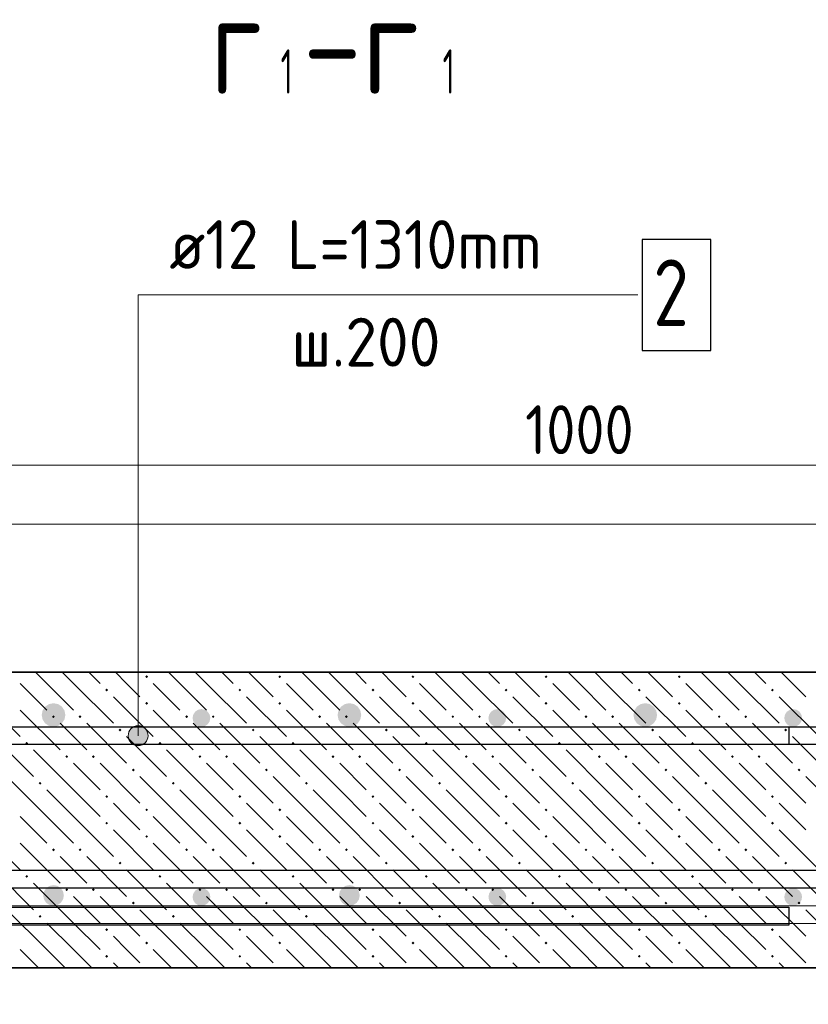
# Model space of a CAD drawing. Header units: millimetres. Extents: x 0 to 42000, y 0 to 29700.
# Tile 10 of 25: x 11337 to 14891, y 18137 to 22575. Entities that reach past the tile are written whole.
import ezdxf

# ---------------------------------------------------------------- set-up
doc = ezdxf.new("R2010")
doc.units = ezdxf.units.MM
for name, color, linetype, lineweight in [('Standard', 7, 'Continuous', 25), ('ДОП Верх по У', 7, 'Continuous', 18), ('ЖБ Перекрытие верхний уровень', 7, 'Continuous', 18), ('Обрамление П-обр. равн.', 7, 'Continuous', 25), ('Размерная линия_ общее', 7, 'Continuous', 13), ('Ребро вкладыша арматура S1', 7, 'Continuous', 25), ('Фоновоя арматура Х1', 7, 'Continuous', 25)]:
    doc.layers.add(name, color=color, linetype=linetype, lineweight=lineweight)
doc.styles.add('ISOCPEUR', font='txt')

msp = doc.modelspace()

# ---------------------------------------------------------------- hatches: boundary and pattern name
at = {"linetype": 'Continuous', "lineweight": 25, "transparency": 33554687}
for points in [[(11536.3, 18627.7), (11532.8, 18645.5), (11522.7, 18660.7), (11507.5, 18670.8), (11489.7, 18674.3), (11471.8, 18670.8), (11456.7, 18660.7), (11446.6, 18645.5), (11443, 18627.7), (11446.6, 18609.8), (11456.7, 18594.7), (11471.8, 18584.5), (11489.7, 18581), (11507.5, 18584.5), (11522.7, 18594.7), (11532.8, 18609.8)], [(12869.7, 18627.7), (12866.1, 18645.5), (12856, 18660.7), (12840.9, 18670.8), (12823, 18674.3), (12805.1, 18670.8), (12790, 18660.7), (12779.9, 18645.5), (12776.3, 18627.7), (12779.9, 18609.8), (12790, 18594.7), (12805.1, 18584.5), (12823, 18581), (12840.9, 18584.5), (12856, 18594.7), (12866.1, 18609.8)]]:
    msp.add_hatch(color=7, dxfattribs=at).paths.add_polyline_path(points)
at = {"layer": 'Standard', "linetype": 'Continuous', "lineweight": 13, "transparency": 33554687}
for points in [[(11825.9, 19347.7), (11915.9, 19347.7), (11909.6, 19370.2)], [(11825.9, 19347.7), (11909.6, 19370.2), (11832.2, 19370.2)], [(11832.2, 19370.2), (11909.6, 19370.2), (11893.4, 19386.4)], [(11832.2, 19370.2), (11893.4, 19386.4), (11848.4, 19386.4)], [(11848.4, 19386.4), (11893.4, 19386.4), (11870.9, 19392.7)], [(11832.2, 19325.2), (11915.9, 19347.7), (11825.9, 19347.7)], [(11832.2, 19325.2), (11909.6, 19325.2), (11915.9, 19347.7)], [(11848.4, 19309), (11909.6, 19325.2), (11832.2, 19325.2)], [(11848.4, 19309), (11893.4, 19309), (11909.6, 19325.2)], [(11893.4, 19309), (11848.4, 19309), (11870.9, 19302.7)]]:
    msp.add_hatch(color=7, dxfattribs=at).paths.add_polyline_path(points)
at = {"layer": 'ДОП Верх по У', "linetype": 'Continuous', "lineweight": 25, "transparency": 33554687}
for points in [[(11543, 19441), (11538.9, 19461.4), (11527.4, 19478.7), (11510.1, 19490.3), (11489.7, 19494.3), (11469.3, 19490.3), (11452, 19478.7), (11440.4, 19461.4), (11436.3, 19441), (11440.4, 19420.6), (11452, 19403.3), (11469.3, 19391.7), (11489.7, 19387.7), (11510.1, 19391.7), (11527.4, 19403.3), (11538.9, 19420.6)], [(12876.3, 19441), (12872.3, 19461.4), (12860.7, 19478.7), (12843.4, 19490.3), (12823, 19494.3), (12802.6, 19490.3), (12785.3, 19478.7), (12773.7, 19461.4), (12769.7, 19441), (12773.7, 19420.6), (12785.3, 19403.3), (12802.6, 19391.7), (12823, 19387.7), (12843.4, 19391.7), (12860.7, 19403.3), (12872.3, 19420.6)], [(14209.7, 19441), (14205.6, 19461.4), (14194, 19478.7), (14176.7, 19490.3), (14156.3, 19494.3), (14135.9, 19490.3), (14118.6, 19478.7), (14107.1, 19461.4), (14103, 19441), (14107.1, 19420.6), (14118.6, 19403.3), (14135.9, 19391.7), (14156.3, 19387.7), (14176.7, 19391.7), (14194, 19403.3), (14205.6, 19420.6)]]:
    msp.add_hatch(color=7, dxfattribs=at).paths.add_polyline_path(points)
at = {"layer": 'ЖБ Перекрытие верхний уровень', "linetype": 'Continuous', "lineweight": 18, "transparency": 33554687}
for points in [[(11902.8, 19613.5), (11909.3, 19620), (11915.8, 19613.5), (11909.3, 19607)], [(12502.8, 19613.5), (12509.3, 19620), (12515.8, 19613.5), (12509.3, 19607)], [(13102.8, 19613.5), (13109.3, 19620), (13115.8, 19613.5), (13109.3, 19607)], [(13702.8, 19613.5), (13709.3, 19620), (13715.8, 19613.5), (13709.3, 19607)], [(14302.8, 19613.5), (14309.3, 19620), (14315.8, 19613.5), (14309.3, 19607)], [(11722.8, 19553.5), (11729.3, 19560), (11735.8, 19553.5), (11729.3, 19547)], [(12322.8, 19553.5), (12329.3, 19560), (12335.8, 19553.5), (12329.3, 19547)], [(12922.8, 19553.5), (12929.3, 19560), (12935.8, 19553.5), (12929.3, 19547)], [(13522.8, 19553.5), (13529.3, 19560), (13535.8, 19553.5), (13529.3, 19547)], [(14122.8, 19553.5), (14129.3, 19560), (14135.8, 19553.5), (14129.3, 19547)], [(14722.8, 19553.5), (14729.3, 19560), (14735.8, 19553.5), (14729.3, 19547)], [(11902.8, 19493.5), (11909.3, 19500), (11915.8, 19493.5), (11909.3, 19487)], [(12502.8, 19493.5), (12509.3, 19500), (12515.8, 19493.5), (12509.3, 19487)], [(13102.8, 19493.5), (13109.3, 19500), (13115.8, 19493.5), (13109.3, 19487)], [(13702.8, 19493.5), (13709.3, 19500), (13715.8, 19493.5), (13709.3, 19487)], [(14302.8, 19493.5), (14309.3, 19500), (14315.8, 19493.5), (14309.3, 19487)], [(11482.8, 19433.5), (11489.3, 19440), (11495.8, 19433.5), (11489.3, 19427)], [(11602.8, 19433.5), (11609.3, 19440), (11615.8, 19433.5), (11609.3, 19427)], [(12082.8, 19433.5), (12089.3, 19440), (12095.8, 19433.5), (12089.3, 19427)], [(12202.8, 19433.5), (12209.3, 19440), (12215.8, 19433.5), (12209.3, 19427)], [(12682.8, 19433.5), (12689.3, 19440), (12695.8, 19433.5), (12689.3, 19427)], [(12802.8, 19433.5), (12809.3, 19440), (12815.8, 19433.5), (12809.3, 19427)], [(13282.8, 19433.5), (13289.3, 19440), (13295.8, 19433.5), (13289.3, 19427)], [(13402.8, 19433.5), (13409.3, 19440), (13415.8, 19433.5), (13409.3, 19427)], [(13882.8, 19433.5), (13889.3, 19440), (13895.8, 19433.5), (13889.3, 19427)], [(14002.8, 19433.5), (14009.3, 19440), (14015.8, 19433.5), (14009.3, 19427)], [(14482.8, 19433.5), (14489.3, 19440), (14495.8, 19433.5), (14489.3, 19427)], [(14602.8, 19433.5), (14609.3, 19440), (14615.8, 19433.5), (14609.3, 19427)], [(11782.8, 19373.5), (11789.3, 19380), (11795.8, 19373.5), (11789.3, 19367)], [(12382.8, 19373.5), (12389.3, 19380), (12395.8, 19373.5), (12389.3, 19367)], [(12982.8, 19373.5), (12989.3, 19380), (12995.8, 19373.5), (12989.3, 19367)], [(13582.8, 19373.5), (13589.3, 19380), (13595.8, 19373.5), (13589.3, 19367)], [(14182.8, 19373.5), (14189.3, 19380), (14195.8, 19373.5), (14189.3, 19367)], [(14782.8, 19373.5), (14789.3, 19380), (14795.8, 19373.5), (14789.3, 19367)], [(11362.8, 19313.5), (11369.3, 19320), (11375.8, 19313.5), (11369.3, 19307)], [(11962.8, 19313.5), (11969.3, 19320), (11975.8, 19313.5), (11969.3, 19307)], [(12562.8, 19313.5), (12569.3, 19320), (12575.8, 19313.5), (12569.3, 19307)], [(13162.8, 19313.5), (13169.3, 19320), (13175.8, 19313.5), (13169.3, 19307)], [(13762.8, 19313.5), (13769.3, 19320), (13775.8, 19313.5), (13769.3, 19307)], [(14362.8, 19313.5), (14369.3, 19320), (14375.8, 19313.5), (14369.3, 19307)], [(11542.8, 19253.5), (11549.3, 19260), (11555.8, 19253.5), (11549.3, 19247)], [(11662.8, 19253.5), (11669.3, 19260), (11675.8, 19253.5), (11669.3, 19247)], [(12142.8, 19253.5), (12149.3, 19260), (12155.8, 19253.5), (12149.3, 19247)], [(12262.8, 19253.5), (12269.3, 19260), (12275.8, 19253.5), (12269.3, 19247)], [(12742.8, 19253.5), (12749.3, 19260), (12755.8, 19253.5), (12749.3, 19247)], [(12862.8, 19253.5), (12869.3, 19260), (12875.8, 19253.5), (12869.3, 19247)], [(13342.8, 19253.5), (13349.3, 19260), (13355.8, 19253.5), (13349.3, 19247)], [(13462.8, 19253.5), (13469.3, 19260), (13475.8, 19253.5), (13469.3, 19247)], [(13942.8, 19253.5), (13949.3, 19260), (13955.8, 19253.5), (13949.3, 19247)], [(14062.8, 19253.5), (14069.3, 19260), (14075.8, 19253.5), (14069.3, 19247)], [(14542.8, 19253.5), (14549.3, 19260), (14555.8, 19253.5), (14549.3, 19247)], [(14662.8, 19253.5), (14669.3, 19260), (14675.8, 19253.5), (14669.3, 19247)], [(11842.8, 19193.5), (11849.3, 19200), (11855.8, 19193.5), (11849.3, 19187)], [(12442.8, 19193.5), (12449.3, 19200), (12455.8, 19193.5), (12449.3, 19187)], [(13042.8, 19193.5), (13049.3, 19200), (13055.8, 19193.5), (13049.3, 19187)], [(13642.8, 19193.5), (13649.3, 19200), (13655.8, 19193.5), (13649.3, 19187)], [(14242.8, 19193.5), (14249.3, 19200), (14255.8, 19193.5), (14249.3, 19187)], [(14842.8, 19193.5), (14849.3, 19200), (14855.8, 19193.5), (14849.3, 19187)], [(11422.8, 19133.5), (11429.3, 19140), (11435.8, 19133.5), (11429.3, 19127)], [(12022.8, 19133.5), (12029.3, 19140), (12035.8, 19133.5), (12029.3, 19127)], [(12622.8, 19133.5), (12629.3, 19140), (12635.8, 19133.5), (12629.3, 19127)], [(13222.8, 19133.5), (13229.3, 19140), (13235.8, 19133.5), (13229.3, 19127)], [(13822.8, 19133.5), (13829.3, 19140), (13835.8, 19133.5), (13829.3, 19127)], [(14422.8, 19133.5), (14429.3, 19140), (14435.8, 19133.5), (14429.3, 19127)], [(11722.8, 19073.5), (11729.3, 19080), (11735.8, 19073.5), (11729.3, 19067)], [(12322.8, 19073.5), (12329.3, 19080), (12335.8, 19073.5), (12329.3, 19067)], [(12922.8, 19073.5), (12929.3, 19080), (12935.8, 19073.5), (12929.3, 19067)], [(13522.8, 19073.5), (13529.3, 19080), (13535.8, 19073.5), (13529.3, 19067)], [(14122.8, 19073.5), (14129.3, 19080), (14135.8, 19073.5), (14129.3, 19067)], [(14722.8, 19073.5), (14729.3, 19080), (14735.8, 19073.5), (14729.3, 19067)], [(11902.8, 19013.5), (11909.3, 19020), (11915.8, 19013.5), (11909.3, 19007)], [(12502.8, 19013.5), (12509.3, 19020), (12515.8, 19013.5), (12509.3, 19007)], [(13102.8, 19013.5), (13109.3, 19020), (13115.8, 19013.5), (13109.3, 19007)], [(13702.8, 19013.5), (13709.3, 19020), (13715.8, 19013.5), (13709.3, 19007)], [(14302.8, 19013.5), (14309.3, 19020), (14315.8, 19013.5), (14309.3, 19007)], [(11722.8, 18953.5), (11729.3, 18960), (11735.8, 18953.5), (11729.3, 18947)], [(12322.8, 18953.5), (12329.3, 18960), (12335.8, 18953.5), (12329.3, 18947)], [(12922.8, 18953.5), (12929.3, 18960), (12935.8, 18953.5), (12929.3, 18947)], [(13522.8, 18953.5), (13529.3, 18960), (13535.8, 18953.5), (13529.3, 18947)], [(14122.8, 18953.5), (14129.3, 18960), (14135.8, 18953.5), (14129.3, 18947)], [(14722.8, 18953.5), (14729.3, 18960), (14735.8, 18953.5), (14729.3, 18947)], [(11902.8, 18893.5), (11909.3, 18900), (11915.8, 18893.5), (11909.3, 18887)], [(12502.8, 18893.5), (12509.3, 18900), (12515.8, 18893.5), (12509.3, 18887)], [(13102.8, 18893.5), (13109.3, 18900), (13115.8, 18893.5), (13109.3, 18887)], [(13702.8, 18893.5), (13709.3, 18900), (13715.8, 18893.5), (13709.3, 18887)], [(14302.8, 18893.5), (14309.3, 18900), (14315.8, 18893.5), (14309.3, 18887)], [(11482.8, 18833.5), (11489.3, 18840), (11495.8, 18833.5), (11489.3, 18827)], [(11602.8, 18833.5), (11609.3, 18840), (11615.8, 18833.5), (11609.3, 18827)], [(12082.8, 18833.5), (12089.3, 18840), (12095.8, 18833.5), (12089.3, 18827)], [(12202.8, 18833.5), (12209.3, 18840), (12215.8, 18833.5), (12209.3, 18827)], [(12682.8, 18833.5), (12689.3, 18840), (12695.8, 18833.5), (12689.3, 18827)], [(12802.8, 18833.5), (12809.3, 18840), (12815.8, 18833.5), (12809.3, 18827)], [(13282.8, 18833.5), (13289.3, 18840), (13295.8, 18833.5), (13289.3, 18827)], [(13402.8, 18833.5), (13409.3, 18840), (13415.8, 18833.5), (13409.3, 18827)], [(13882.8, 18833.5), (13889.3, 18840), (13895.8, 18833.5), (13889.3, 18827)], [(14002.8, 18833.5), (14009.3, 18840), (14015.8, 18833.5), (14009.3, 18827)], [(14482.8, 18833.5), (14489.3, 18840), (14495.8, 18833.5), (14489.3, 18827)], [(14602.8, 18833.5), (14609.3, 18840), (14615.8, 18833.5), (14609.3, 18827)], [(11782.8, 18773.5), (11789.3, 18780), (11795.8, 18773.5), (11789.3, 18767)], [(12382.8, 18773.5), (12389.3, 18780), (12395.8, 18773.5), (12389.3, 18767)], [(12982.8, 18773.5), (12989.3, 18780), (12995.8, 18773.5), (12989.3, 18767)], [(13582.8, 18773.5), (13589.3, 18780), (13595.8, 18773.5), (13589.3, 18767)], [(14182.8, 18773.5), (14189.3, 18780), (14195.8, 18773.5), (14189.3, 18767)], [(14782.8, 18773.5), (14789.3, 18780), (14795.8, 18773.5), (14789.3, 18767)], [(11362.8, 18713.5), (11369.3, 18720), (11375.8, 18713.5), (11369.3, 18707)], [(11962.8, 18713.5), (11969.3, 18720), (11975.8, 18713.5), (11969.3, 18707)], [(12562.8, 18713.5), (12569.3, 18720), (12575.8, 18713.5), (12569.3, 18707)], [(13162.8, 18713.5), (13169.3, 18720), (13175.8, 18713.5), (13169.3, 18707)], [(13762.8, 18713.5), (13769.3, 18720), (13775.8, 18713.5), (13769.3, 18707)], [(14362.8, 18713.5), (14369.3, 18720), (14375.8, 18713.5), (14369.3, 18707)], [(11542.8, 18653.5), (11549.3, 18660), (11555.8, 18653.5), (11549.3, 18647)], [(11662.8, 18653.5), (11669.3, 18660), (11675.8, 18653.5), (11669.3, 18647)], [(12142.8, 18653.5), (12149.3, 18660), (12155.8, 18653.5), (12149.3, 18647)], [(12262.8, 18653.5), (12269.3, 18660), (12275.8, 18653.5), (12269.3, 18647)], [(12742.8, 18653.5), (12749.3, 18660), (12755.8, 18653.5), (12749.3, 18647)], [(12862.8, 18653.5), (12869.3, 18660), (12875.8, 18653.5), (12869.3, 18647)], [(13342.8, 18653.5), (13349.3, 18660), (13355.8, 18653.5), (13349.3, 18647)], [(13462.8, 18653.5), (13469.3, 18660), (13475.8, 18653.5), (13469.3, 18647)], [(13942.8, 18653.5), (13949.3, 18660), (13955.8, 18653.5), (13949.3, 18647)], [(14062.8, 18653.5), (14069.3, 18660), (14075.8, 18653.5), (14069.3, 18647)], [(14542.8, 18653.5), (14549.3, 18660), (14555.8, 18653.5), (14549.3, 18647)], [(14662.8, 18653.5), (14669.3, 18660), (14675.8, 18653.5), (14669.3, 18647)], [(11842.8, 18593.5), (11849.3, 18600), (11855.8, 18593.5), (11849.3, 18587)], [(12442.8, 18593.5), (12449.3, 18600), (12455.8, 18593.5), (12449.3, 18587)], [(13042.8, 18593.5), (13049.3, 18600), (13055.8, 18593.5), (13049.3, 18587)], [(13642.8, 18593.5), (13649.3, 18600), (13655.8, 18593.5), (13649.3, 18587)], [(14242.8, 18593.5), (14249.3, 18600), (14255.8, 18593.5), (14249.3, 18587)], [(14842.8, 18593.5), (14849.3, 18600), (14855.8, 18593.5), (14849.3, 18587)], [(11422.8, 18533.5), (11429.3, 18540), (11435.8, 18533.5), (11429.3, 18527)], [(12022.8, 18533.5), (12029.3, 18540), (12035.8, 18533.5), (12029.3, 18527)], [(12622.8, 18533.5), (12629.3, 18540), (12635.8, 18533.5), (12629.3, 18527)], [(13222.8, 18533.5), (13229.3, 18540), (13235.8, 18533.5), (13229.3, 18527)], [(13822.8, 18533.5), (13829.3, 18540), (13835.8, 18533.5), (13829.3, 18527)], [(14422.8, 18533.5), (14429.3, 18540), (14435.8, 18533.5), (14429.3, 18527)], [(11722.8, 18473.5), (11729.3, 18480), (11735.8, 18473.5), (11729.3, 18467)], [(12322.8, 18473.5), (12329.3, 18480), (12335.8, 18473.5), (12329.3, 18467)], [(12922.8, 18473.5), (12929.3, 18480), (12935.8, 18473.5), (12929.3, 18467)], [(13522.8, 18473.5), (13529.3, 18480), (13535.8, 18473.5), (13529.3, 18467)], [(14122.8, 18473.5), (14129.3, 18480), (14135.8, 18473.5), (14129.3, 18467)], [(14722.8, 18473.5), (14729.3, 18480), (14735.8, 18473.5), (14729.3, 18467)], [(11902.8, 18413.5), (11909.3, 18420), (11915.8, 18413.5), (11909.3, 18407)], [(12502.8, 18413.5), (12509.3, 18420), (12515.8, 18413.5), (12509.3, 18407)], [(13102.8, 18413.5), (13109.3, 18420), (13115.8, 18413.5), (13109.3, 18407)], [(13702.8, 18413.5), (13709.3, 18420), (13715.8, 18413.5), (13709.3, 18407)], [(14302.8, 18413.5), (14309.3, 18420), (14315.8, 18413.5), (14309.3, 18407)], [(11722.8, 18353.5), (11729.3, 18360), (11735.8, 18353.5), (11729.3, 18347)], [(12322.8, 18353.5), (12329.3, 18360), (12335.8, 18353.5), (12329.3, 18347)], [(12922.8, 18353.5), (12929.3, 18360), (12935.8, 18353.5), (12929.3, 18347)], [(13522.8, 18353.5), (13529.3, 18360), (13535.8, 18353.5), (13529.3, 18347)], [(14122.8, 18353.5), (14129.3, 18360), (14135.8, 18353.5), (14129.3, 18347)], [(14722.8, 18353.5), (14729.3, 18360), (14735.8, 18353.5), (14729.3, 18347)]]:
    msp.add_hatch(color=7, dxfattribs=at).paths.add_polyline_path(points, flags=16)
at = {"layer": 'Фоновоя арматура Х1', "linetype": 'Continuous', "lineweight": 18, "transparency": 33554687}
for points in [[(12196.3, 19427.7), (12193.3, 19443), (12184.6, 19456), (12171.6, 19464.6), (12156.3, 19467.7), (12141, 19464.6), (12128.1, 19456), (12119.4, 19443), (12116.3, 19427.7), (12119.4, 19412.4), (12128.1, 19399.4), (12141, 19390.7), (12156.3, 19387.7), (12171.6, 19390.7), (12184.6, 19399.4), (12193.3, 19412.4)], [(13529.7, 19427.7), (13526.6, 19443), (13518, 19456), (13505, 19464.6), (13489.7, 19467.7), (13474.4, 19464.6), (13461.4, 19456), (13452.7, 19443), (13449.7, 19427.7), (13452.7, 19412.4), (13461.4, 19399.4), (13474.4, 19390.7), (13489.7, 19387.7), (13505, 19390.7), (13518, 19399.4), (13526.6, 19412.4)], [(14863, 19427.7), (14860, 19443), (14851.3, 19456), (14838.3, 19464.6), (14823, 19467.7), (14807.7, 19464.6), (14794.7, 19456), (14786, 19443), (14783, 19427.7), (14786, 19412.4), (14794.7, 19399.4), (14807.7, 19390.7), (14823, 19387.7), (14838.3, 19390.7), (14851.3, 19399.4), (14860, 19412.4)], [(12196.3, 18621), (12193.3, 18636.3), (12184.6, 18649.3), (12171.6, 18658), (12156.3, 18661), (12141, 18658), (12128.1, 18649.3), (12119.4, 18636.3), (12116.3, 18621), (12119.4, 18605.7), (12128.1, 18592.7), (12141, 18584), (12156.3, 18581), (12171.6, 18584), (12184.6, 18592.7), (12193.3, 18605.7)], [(13529.7, 18621), (13526.6, 18636.3), (13518, 18649.3), (13505, 18658), (13489.7, 18661), (13474.4, 18658), (13461.4, 18649.3), (13452.7, 18636.3), (13449.7, 18621), (13452.7, 18605.7), (13461.4, 18592.7), (13474.4, 18584), (13489.7, 18581), (13505, 18584), (13518, 18592.7), (13526.6, 18605.7)], [(14863, 18621), (14860, 18636.3), (14851.3, 18649.3), (14838.3, 18658), (14823, 18661), (14807.7, 18658), (14794.7, 18649.3), (14786, 18636.3), (14783, 18621), (14786, 18605.7), (14794.7, 18592.7), (14807.7, 18584), (14823, 18581), (14838.3, 18584), (14851.3, 18592.7), (14860, 18605.7)]]:
    msp.add_hatch(color=7, dxfattribs=at).paths.add_polyline_path(points)

# ---------------------------------------------------------------- linework, layer by layer
at = {"layer": 'Standard', "color": 7, "linetype": 'Continuous', "lineweight": 13, "transparency": 33554687}
for p, q in [((11870.9, 19392.7), (11870.9, 19392.7)), ((11825.9, 19347.7), (11825.9, 19347.7)), ((11915.9, 19347.7), (11915.9, 19347.7)), ((11870.9, 19302.7), (11870.9, 19302.7))]:
    msp.add_line(p, q, dxfattribs=at)
msp.add_lwpolyline([(11870.9, 19347.7), (11870.9, 21334.3), (14122.5, 21334.3)], dxfattribs=at)
at = {"layer": 'Standard', "color": 254, "linetype": 'Continuous', "lineweight": 18, "true_color": 0xc4c4ff, "transparency": 33554687}
msp.add_lwpolyline([(2556.3, 17634.3), (21591.7, 17634.3), (21591.7, 20301), (2556.3, 20301), (2556.3, 17634.3)], dxfattribs=at)
at = {"layer": 'Standard', "color": 7, "linetype": 'Continuous', "lineweight": 13, "transparency": 33554687}
msp.add_circle((11870.9, 19347.7), 45, dxfattribs=at)
at = {"layer": 'ЖБ Перекрытие верхний уровень', "color": 7, "linetype": 'Continuous', "lineweight": 35, "transparency": 33554687}
for p, q in [((20925, 19634.3), (3223, 19634.3)), ((3223, 18301), (20925, 18301))]:
    msp.add_line(p, q, dxfattribs=at)
at = {"layer": 'ЖБ Перекрытие верхний уровень', "color": 9, "linetype": 'Continuous', "lineweight": 18, "true_color": 0xc7c7c7, "transparency": 33554687}
for p, q in [((11459.3, 19583.5), (11408.5, 19634.3)), ((11528.5, 19634.3), (11579.3, 19583.5)), ((11648.5, 19634.3), (11699.3, 19583.5)), ((11819.3, 19583.5), (11768.5, 19634.3)), ((12059.3, 19583.5), (12008.5, 19634.3)), ((12128.5, 19634.3), (12179.3, 19583.5)), ((12248.5, 19634.3), (12299.3, 19583.5)), ((12419.3, 19583.5), (12368.5, 19634.3)), ((12659.3, 19583.5), (12608.5, 19634.3)), ((12728.5, 19634.3), (12779.3, 19583.5)), ((12848.5, 19634.3), (12899.3, 19583.5)), ((13019.3, 19583.5), (12968.5, 19634.3)), ((13259.3, 19583.5), (13208.5, 19634.3)), ((13328.5, 19634.3), (13379.3, 19583.5)), ((13448.5, 19634.3), (13499.3, 19583.5)), ((13619.3, 19583.5), (13568.5, 19634.3)), ((13859.3, 19583.5), (13808.5, 19634.3)), ((13928.5, 19634.3), (13979.3, 19583.5)), ((14048.5, 19634.3), (14099.3, 19583.5)), ((14219.3, 19583.5), (14168.5, 19634.3)), ((14459.3, 19583.5), (14408.5, 19634.3)), ((14528.5, 19634.3), (14579.3, 19583.5)), ((14648.5, 19634.3), (14699.3, 19583.5)), ((14819.3, 19583.5), (14768.5, 19634.3)), ((11339.3, 19583.5), (11459.3, 19463.5)), ((11459.3, 19583.5), (11579.3, 19463.5)), ((11579.3, 19583.5), (11759.3, 19403.5)), ((11879.3, 19523.5), (11819.3, 19583.5)), ((11939.3, 19583.5), (12059.3, 19463.5)), ((12059.3, 19583.5), (12179.3, 19463.5)), ((12179.3, 19583.5), (12359.3, 19403.5)), ((12479.3, 19523.5), (12419.3, 19583.5)), ((12539.3, 19583.5), (12659.3, 19463.5)), ((12659.3, 19583.5), (12779.3, 19463.5)), ((12779.3, 19583.5), (12959.3, 19403.5)), ((13079.3, 19523.5), (13019.3, 19583.5)), ((13139.3, 19583.5), (13259.3, 19463.5)), ((13259.3, 19583.5), (13379.3, 19463.5)), ((13379.3, 19583.5), (13559.3, 19403.5)), ((13679.3, 19523.5), (13619.3, 19583.5)), ((13739.3, 19583.5), (13859.3, 19463.5)), ((13859.3, 19583.5), (13979.3, 19463.5)), ((13979.3, 19583.5), (14159.3, 19403.5)), ((14279.3, 19523.5), (14219.3, 19583.5)), ((14339.3, 19583.5), (14459.3, 19463.5)), ((14459.3, 19583.5), (14579.3, 19463.5)), ((14579.3, 19583.5), (14759.3, 19403.5)), ((14879.3, 19523.5), (14819.3, 19583.5)), ((11159.3, 19523.5), (11339.3, 19343.5)), ((11759.3, 19523.5), (11939.3, 19343.5)), ((12359.3, 19523.5), (12539.3, 19343.5)), ((12959.3, 19523.5), (13139.3, 19343.5)), ((13559.3, 19523.5), (13739.3, 19343.5)), ((14159.3, 19523.5), (14339.3, 19343.5)), ((14759.3, 19523.5), (14939.3, 19343.5)), ((11339.3, 19463.5), (11519.3, 19283.5)), ((11939.3, 19463.5), (12119.3, 19283.5)), ((12539.3, 19463.5), (12719.3, 19283.5)), ((13139.3, 19463.5), (13319.3, 19283.5)), ((13739.3, 19463.5), (13919.3, 19283.5)), ((14339.3, 19463.5), (14519.3, 19283.5)), ((11579.3, 19343.5), (11519.3, 19403.5)), ((11639.3, 19403.5), (11819.3, 19223.5)), ((12179.3, 19343.5), (12119.3, 19403.5)), ((12239.3, 19403.5), (12419.3, 19223.5)), ((12779.3, 19343.5), (12719.3, 19403.5)), ((12839.3, 19403.5), (13019.3, 19223.5)), ((13379.3, 19343.5), (13319.3, 19403.5)), ((13439.3, 19403.5), (13619.3, 19223.5)), ((13979.3, 19343.5), (13919.3, 19403.5)), ((14039.3, 19403.5), (14219.3, 19223.5)), ((14579.3, 19343.5), (14519.3, 19403.5)), ((14639.3, 19403.5), (14819.3, 19223.5)), ((11219.3, 19343.5), (11399.3, 19163.5)), ((11639.3, 19283.5), (11579.3, 19343.5)), ((11819.3, 19343.5), (11999.3, 19163.5)), ((12239.3, 19283.5), (12179.3, 19343.5)), ((12419.3, 19343.5), (12599.3, 19163.5)), ((12839.3, 19283.5), (12779.3, 19343.5)), ((13019.3, 19343.5), (13199.3, 19163.5)), ((13439.3, 19283.5), (13379.3, 19343.5)), ((13619.3, 19343.5), (13799.3, 19163.5)), ((14039.3, 19283.5), (13979.3, 19343.5)), ((14219.3, 19343.5), (14399.3, 19163.5)), ((14639.3, 19283.5), (14579.3, 19343.5)), ((14819.3, 19343.5), (14999.3, 19163.5)), ((11579.3, 19103.5), (11399.3, 19283.5)), ((12179.3, 19103.5), (11999.3, 19283.5)), ((12779.3, 19103.5), (12599.3, 19283.5)), ((13379.3, 19103.5), (13199.3, 19283.5)), ((13979.3, 19103.5), (13799.3, 19283.5)), ((14579.3, 19103.5), (14399.3, 19283.5)), ((11579.3, 19223.5), (11699.3, 19103.5)), ((11699.3, 19223.5), (11879.3, 19043.5)), ((12179.3, 19223.5), (12299.3, 19103.5)), ((12299.3, 19223.5), (12479.3, 19043.5)), ((12779.3, 19223.5), (12899.3, 19103.5)), ((12899.3, 19223.5), (13079.3, 19043.5)), ((13379.3, 19223.5), (13499.3, 19103.5)), ((13499.3, 19223.5), (13679.3, 19043.5)), ((13979.3, 19223.5), (14099.3, 19103.5)), ((14099.3, 19223.5), (14279.3, 19043.5)), ((14579.3, 19223.5), (14699.3, 19103.5)), ((14699.3, 19223.5), (14879.3, 19043.5)), ((11459.3, 18983.5), (11279.3, 19163.5)), ((12059.3, 18983.5), (11879.3, 19163.5)), ((12659.3, 18983.5), (12479.3, 19163.5)), ((13259.3, 18983.5), (13079.3, 19163.5)), ((13859.3, 18983.5), (13679.3, 19163.5)), ((14459.3, 18983.5), (14279.3, 19163.5)), ((15059.3, 18983.5), (14879.3, 19163.5)), ((11459.3, 19103.5), (11579.3, 18983.5)), ((11579.3, 19103.5), (11699.3, 18983.5)), ((12059.3, 19103.5), (12179.3, 18983.5)), ((12179.3, 19103.5), (12299.3, 18983.5)), ((12659.3, 19103.5), (12779.3, 18983.5)), ((12779.3, 19103.5), (12899.3, 18983.5)), ((13259.3, 19103.5), (13379.3, 18983.5)), ((13379.3, 19103.5), (13499.3, 18983.5)), ((13859.3, 19103.5), (13979.3, 18983.5)), ((13979.3, 19103.5), (14099.3, 18983.5)), ((14459.3, 19103.5), (14579.3, 18983.5)), ((14579.3, 19103.5), (14699.3, 18983.5)), ((11819.3, 18983.5), (11759.3, 19043.5)), ((12419.3, 18983.5), (12359.3, 19043.5)), ((13019.3, 18983.5), (12959.3, 19043.5)), ((13619.3, 18983.5), (13559.3, 19043.5)), ((14219.3, 18983.5), (14159.3, 19043.5)), ((14819.3, 18983.5), (14759.3, 19043.5)), ((11339.3, 18983.5), (11459.3, 18863.5)), ((11459.3, 18983.5), (11579.3, 18863.5)), ((11579.3, 18983.5), (11759.3, 18803.5)), ((11879.3, 18923.5), (11819.3, 18983.5)), ((11939.3, 18983.5), (12059.3, 18863.5)), ((12059.3, 18983.5), (12179.3, 18863.5)), ((12179.3, 18983.5), (12359.3, 18803.5)), ((12479.3, 18923.5), (12419.3, 18983.5)), ((12539.3, 18983.5), (12659.3, 18863.5)), ((12659.3, 18983.5), (12779.3, 18863.5)), ((12779.3, 18983.5), (12959.3, 18803.5)), ((13079.3, 18923.5), (13019.3, 18983.5)), ((13139.3, 18983.5), (13259.3, 18863.5)), ((13259.3, 18983.5), (13379.3, 18863.5)), ((13379.3, 18983.5), (13559.3, 18803.5)), ((13679.3, 18923.5), (13619.3, 18983.5)), ((13739.3, 18983.5), (13859.3, 18863.5)), ((13859.3, 18983.5), (13979.3, 18863.5)), ((13979.3, 18983.5), (14159.3, 18803.5)), ((14279.3, 18923.5), (14219.3, 18983.5)), ((14339.3, 18983.5), (14459.3, 18863.5)), ((14459.3, 18983.5), (14579.3, 18863.5)), ((14579.3, 18983.5), (14759.3, 18803.5)), ((14879.3, 18923.5), (14819.3, 18983.5)), ((11159.3, 18923.5), (11339.3, 18743.5)), ((11759.3, 18923.5), (11939.3, 18743.5)), ((12359.3, 18923.5), (12539.3, 18743.5)), ((12959.3, 18923.5), (13139.3, 18743.5)), ((13559.3, 18923.5), (13739.3, 18743.5)), ((14159.3, 18923.5), (14339.3, 18743.5)), ((14759.3, 18923.5), (14939.3, 18743.5)), ((11339.3, 18863.5), (11519.3, 18683.5)), ((11939.3, 18863.5), (12119.3, 18683.5)), ((12539.3, 18863.5), (12719.3, 18683.5)), ((13139.3, 18863.5), (13319.3, 18683.5)), ((13739.3, 18863.5), (13919.3, 18683.5)), ((14339.3, 18863.5), (14519.3, 18683.5)), ((11579.3, 18743.5), (11519.3, 18803.5)), ((11639.3, 18803.5), (11819.3, 18623.5)), ((12179.3, 18743.5), (12119.3, 18803.5)), ((12239.3, 18803.5), (12419.3, 18623.5)), ((12779.3, 18743.5), (12719.3, 18803.5)), ((12839.3, 18803.5), (13019.3, 18623.5)), ((13379.3, 18743.5), (13319.3, 18803.5)), ((13439.3, 18803.5), (13619.3, 18623.5)), ((13979.3, 18743.5), (13919.3, 18803.5)), ((14039.3, 18803.5), (14219.3, 18623.5)), ((14579.3, 18743.5), (14519.3, 18803.5)), ((14639.3, 18803.5), (14819.3, 18623.5)), ((11219.3, 18743.5), (11399.3, 18563.5)), ((11639.3, 18683.5), (11579.3, 18743.5)), ((11819.3, 18743.5), (11999.3, 18563.5)), ((12239.3, 18683.5), (12179.3, 18743.5)), ((12419.3, 18743.5), (12599.3, 18563.5)), ((12839.3, 18683.5), (12779.3, 18743.5)), ((13019.3, 18743.5), (13199.3, 18563.5)), ((13439.3, 18683.5), (13379.3, 18743.5)), ((13619.3, 18743.5), (13799.3, 18563.5)), ((14039.3, 18683.5), (13979.3, 18743.5)), ((14219.3, 18743.5), (14399.3, 18563.5)), ((14639.3, 18683.5), (14579.3, 18743.5)), ((14819.3, 18743.5), (14999.3, 18563.5)), ((11579.3, 18503.5), (11399.3, 18683.5)), ((12179.3, 18503.5), (11999.3, 18683.5)), ((12779.3, 18503.5), (12599.3, 18683.5)), ((13379.3, 18503.5), (13199.3, 18683.5)), ((13979.3, 18503.5), (13799.3, 18683.5)), ((14579.3, 18503.5), (14399.3, 18683.5)), ((11579.3, 18623.5), (11699.3, 18503.5)), ((11699.3, 18623.5), (11879.3, 18443.5)), ((12179.3, 18623.5), (12299.3, 18503.5)), ((12299.3, 18623.5), (12479.3, 18443.5)), ((12779.3, 18623.5), (12899.3, 18503.5)), ((12899.3, 18623.5), (13079.3, 18443.5)), ((13379.3, 18623.5), (13499.3, 18503.5)), ((13499.3, 18623.5), (13679.3, 18443.5)), ((13979.3, 18623.5), (14099.3, 18503.5)), ((14099.3, 18623.5), (14279.3, 18443.5)), ((14579.3, 18623.5), (14699.3, 18503.5)), ((14699.3, 18623.5), (14879.3, 18443.5)), ((11459.3, 18383.5), (11279.3, 18563.5)), ((12059.3, 18383.5), (11879.3, 18563.5)), ((12659.3, 18383.5), (12479.3, 18563.5)), ((13259.3, 18383.5), (13079.3, 18563.5)), ((13859.3, 18383.5), (13679.3, 18563.5)), ((14459.3, 18383.5), (14279.3, 18563.5)), ((15059.3, 18383.5), (14879.3, 18563.5)), ((11459.3, 18503.5), (11579.3, 18383.5)), ((11579.3, 18503.5), (11699.3, 18383.5)), ((12059.3, 18503.5), (12179.3, 18383.5)), ((12179.3, 18503.5), (12299.3, 18383.5)), ((12659.3, 18503.5), (12779.3, 18383.5)), ((12779.3, 18503.5), (12899.3, 18383.5)), ((13259.3, 18503.5), (13379.3, 18383.5)), ((13379.3, 18503.5), (13499.3, 18383.5)), ((13859.3, 18503.5), (13979.3, 18383.5)), ((13979.3, 18503.5), (14099.3, 18383.5)), ((14459.3, 18503.5), (14579.3, 18383.5)), ((14579.3, 18503.5), (14699.3, 18383.5)), ((11819.3, 18383.5), (11759.3, 18443.5)), ((12419.3, 18383.5), (12359.3, 18443.5)), ((13019.3, 18383.5), (12959.3, 18443.5)), ((13619.3, 18383.5), (13559.3, 18443.5)), ((14219.3, 18383.5), (14159.3, 18443.5)), ((14819.3, 18383.5), (14759.3, 18443.5)), ((11339.3, 18383.5), (11421.8, 18301)), ((11459.3, 18383.5), (11541.8, 18301)), ((11579.3, 18383.5), (11661.8, 18301)), ((11879.3, 18323.5), (11819.3, 18383.5)), ((11939.3, 18383.5), (12021.8, 18301)), ((12059.3, 18383.5), (12141.8, 18301)), ((12179.3, 18383.5), (12261.8, 18301)), ((12479.3, 18323.5), (12419.3, 18383.5)), ((12539.3, 18383.5), (12621.8, 18301)), ((12659.3, 18383.5), (12741.8, 18301)), ((12779.3, 18383.5), (12861.8, 18301)), ((13079.3, 18323.5), (13019.3, 18383.5)), ((13139.3, 18383.5), (13221.8, 18301)), ((13259.3, 18383.5), (13341.8, 18301)), ((13379.3, 18383.5), (13461.8, 18301)), ((13679.3, 18323.5), (13619.3, 18383.5)), ((13739.3, 18383.5), (13821.8, 18301)), ((13859.3, 18383.5), (13941.8, 18301)), ((13979.3, 18383.5), (14061.8, 18301)), ((14279.3, 18323.5), (14219.3, 18383.5)), ((14339.3, 18383.5), (14421.8, 18301)), ((14459.3, 18383.5), (14541.8, 18301)), ((14579.3, 18383.5), (14661.8, 18301)), ((14879.3, 18323.5), (14819.3, 18383.5)), ((11759.3, 18323.5), (11781.8, 18301)), ((12359.3, 18323.5), (12381.8, 18301)), ((12959.3, 18323.5), (12981.8, 18301)), ((13559.3, 18323.5), (13581.8, 18301)), ((14159.3, 18323.5), (14181.8, 18301)), ((14759.3, 18323.5), (14781.8, 18301))]:
    msp.add_line(p, q, dxfattribs=at)
at = {"layer": 'Обрамление П-обр. равн.', "color": 7, "linetype": 'Continuous', "lineweight": 25, "transparency": 33554687}
msp.add_lwpolyline([(14142.5, 21084.3), (14452.5, 21084.3), (14452.5, 21584.3), (14142.5, 21584.3), (14142.5, 21084.3)], dxfattribs=at)
at = {"layer": 'Обрамление П-обр. равн.', "color": 38, "linetype": 'Continuous', "lineweight": 25, "true_color": 0x5f1e0f, "transparency": 33554687}
for points in [[(10997.4, 19387.7), (14803, 19387.7), (14803, 19307.7)], [(10997.4, 19387.7), (14803, 19387.7), (14803, 19307.7)], [(14803, 19307.7), (11003, 19307.7)], [(14803, 19307.7), (11003, 19307.7)], [(11003, 18574.3), (14803, 18574.3), (14803, 18494.3), (10997.4, 18494.3)], [(11003, 18574.3), (14803, 18574.3), (14803, 18494.3), (10997.4, 18494.3)]]:
    msp.add_lwpolyline(points, dxfattribs=at)
at = {"layer": 'Размерная линия_ общее', "color": 251, "linetype": 'Continuous', "lineweight": 13, "true_color": 0x656565, "transparency": 33554687}
msp.add_line((10556.3, 20567), (17223, 20567), dxfattribs=at)
at = {"layer": 'Ребро вкладыша арматура S1', "color": 7, "linetype": 'Continuous', "lineweight": 25, "transparency": 33554687}
for points in [[(4223, 19387.7), (17223, 19387.7), (17223, 19307.7), (4223, 19307.7), (4223, 19387.7)], [(4223, 19387.7), (17223, 19387.7), (17223, 19307.7), (4223, 19307.7), (4223, 19387.7)], [(4223, 18741), (17223, 18741), (17223, 18661), (4223, 18661), (4223, 18741)], [(4223, 18741), (17223, 18741), (17223, 18661), (4223, 18661), (4223, 18741)]]:
    msp.add_lwpolyline(points, dxfattribs=at)
at = {"layer": 'Фоновоя арматура Х1', "color": 251, "linetype": 'Continuous', "lineweight": 18, "true_color": 0x656565, "transparency": 33554687}
for points in [[(20965.1, 19307.7), (10723, 19307.7), (10723, 19387.7), (20965.1, 19387.7), (20965.1, 19307.7)], [(20965.1, 18501), (10723, 18501), (10723, 18581), (20965.1, 18581), (20965.1, 18501)]]:
    msp.add_lwpolyline(points, dxfattribs=at)

# ---------------------------------------------------------------- texts
at = {"layer": 'Standard', "color": 7, "linetype": 'Continuous', "lineweight": 50, "transparency": 33554687, "attachment_point": 7, "style": 'ISOCPEUR'}
for s, insert, char_height, width in [('\\W0.78;г', (12197.9, 22241.7), 450, 489.596), ('\\W0.87;-г', (12612.9, 22241.7), 450, 826.208), ('\\W0.56;1', (12512.9, 22241.7), 200, 155.556), ('\\W0.56;1', (13242.9, 22241.7), 200, 155.556)]:
    msp.add_mtext(s, dxfattribs=dict(at, insert=insert, char_height=char_height, width=width))
at = {"layer": 'Обрамление П-обр. равн.', "color": 7, "linetype": 'Continuous', "lineweight": 13, "transparency": 33554687, "attachment_point": 7, "style": 'ISOCPEUR'}
for s, insert, char_height, width in [('\\W0.92;ø12 L=1310mm ', (12011.9, 21451.6), 220, 2058.243), ('\\W0.78;2', (14192.5, 21194.3), 300, 326.416), ('\\W0.95;ш.200 ', (12561.9, 21011.6), 220, 962.122)]:
    msp.add_mtext(s, dxfattribs=dict(at, insert=insert, char_height=char_height, width=width))
at = {"layer": 'Размерная линия_ общее', "color": 251, "linetype": 'Continuous', "lineweight": 25, "true_color": 0x656565, "transparency": 33554687, "insert": (13614.7, 20617), "char_height": 220, "width": 666.903, "attachment_point": 7, "style": 'ISOCPEUR'}
msp.add_mtext('\\W0.87;1000', dxfattribs=at)

doc.saveas('drawing.dxf')
